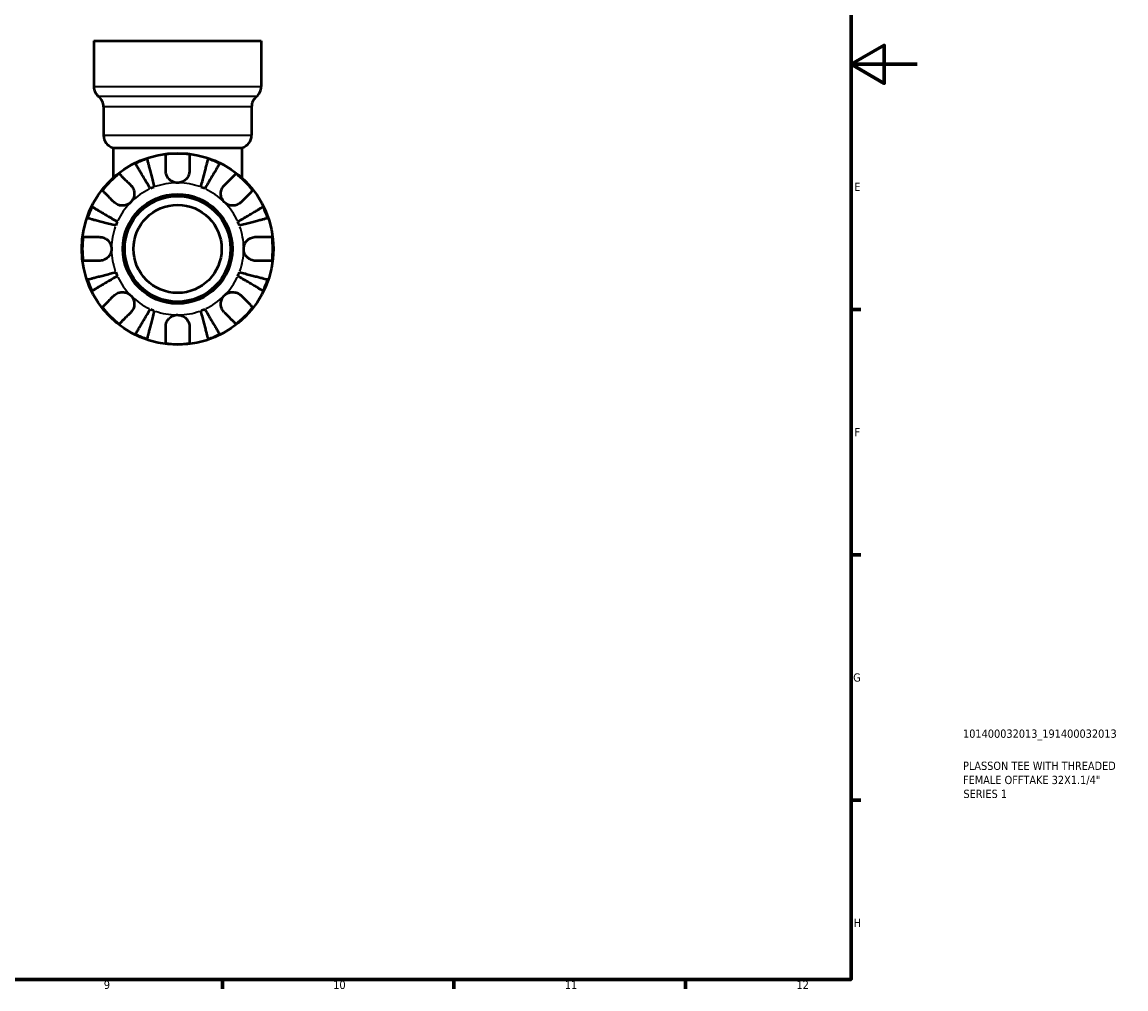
# Model space of a CAD drawing. Header units: millimetres. Extents: x 0 to 904, y 0 to 700.
# Tile 7 of 10: x 570 to 904, y 17 to 310. Entities that reach past the tile are written whole.
import ezdxf

# ---------------------------------------------------------------- set-up
doc = ezdxf.new("R2010")
doc.units = ezdxf.units.MM
for name, color, linetype, lineweight in [('Border (ISO)', 7, 'Continuous', 70), ('Title (ISO)', 7, 'Continuous', 50), ('Visible (ISO)', 7, 'Continuous', 50), ('Visible Narrow (ISO)', 7, 'Continuous', 35)]:
    doc.layers.add(name, color=color, linetype=linetype, lineweight=lineweight)
doc.styles.add('Note Text (ISO)', font='tahoma.ttf')

# ---------------------------------------------------------------- blocks, each defined once
blk = doc.blocks.new('Borders Default Border')
at = {"layer": 'Border (ISO)'}
for p, q in [((821, 222.75), (823.9, 222.75)), ((821, 148.5), (823.9, 148.5)), ((821, 74.25), (823.9, 74.25)), ((630.75, 20), (630.75, 17.1)), ((700.83, 20), (700.83, 17.1)), ((770.92, 20), (770.92, 17.1))]:
    blk.add_line(p, q, dxfattribs=at)
at = {"layer": 'Border (ISO)', "flags": 128}
for points in [[(20, 20), (20, 574), (821, 574), (821, 20), (20, 20)], [(841, 297), (821, 297), (831, 302.77), (831, 291.23), (821, 297)]]:
    blk.add_lwpolyline(points, dxfattribs=at)
at = {"layer": 'Border (ISO)', "color": 232, "true_color": 0xca0064, "char_height": 2.5, "attachment_point": 7, "style": 'Note Text (ISO)'}
for s, insert in [('E', (821.94, 258.63)), ('F', (822, 184.38)), ('G', (821.61, 110.08)), ('H', (821.74, 35.88)), ('9', (594.88, 17.05)), ('10', (664.29, 17.05)), ('11', (734.37, 17.1)), ('12', (804.46, 17.1))]:
    blk.add_mtext(s, dxfattribs=dict(at, insert=insert))
blk = doc.blocks.new('Title Blocks ISO')
at = {"layer": 'Title (ISO)', "color": 232, "true_color": 0xca0064, "style": 'Note Text (ISO)'}
for tag, p in [('PART_NUMBER_001', (33.84, 73.13)), ('DESCRIPTION_001', (33.84, 63.4)), ('DESCRIPTION_002', (33.84, 59.12)), ('DESCRIPTION_003', (33.96, 54.91))]:
    blk.add_attdef(tag, p, '', height=2.5, dxfattribs=at)

msp = doc.modelspace()

# ---------------------------------------------------------------- linework, layer by layer
at = {"layer": 'Visible (ISO)'}
for p, q in [((591.882, 304.127), (642.519, 304.127)), ((591.882, 304.127), (591.882, 290.247)), ((642.519, 304.127), (642.519, 290.247)), ((594.803, 284.166), (594.803, 275.519)), ((639.598, 284.166), (639.598, 275.519)), ((597.725, 271.747), (636.677, 271.747)), ((597.725, 271.747), (597.725, 262.614)), ((636.677, 271.747), (636.677, 262.614))]:
    msp.add_line(p, q, dxfattribs=at)
for radius in [29, 16.58, 16, 13.333]:
    msp.add_circle((617.201, 241.127), radius, dxfattribs=at)
for centre, radius, start, end in [((595.777, 290.247), 3.895, 180, 231.31781), ((638.624, 290.247), 3.895, 308.68219, 0), ((590.908, 284.166), 3.895, 0, 51.31781), ((643.493, 284.166), 3.895, 128.68219, 180), ((598.698, 275.519), 3.895, 180, 255.52249), ((635.703, 275.519), 3.895, 284.47751, 0), ((617.201, 241.127), 28.818, 108.77511, 116.22489), ((617.201, 241.127), 28.818, 82.82379, 97.17621), ((617.201, 241.127), 28.818, 63.77511, 71.22489), ((617.201, 241.127), 28.818, 127.82379, 142.17621), ((617.201, 241.127), 28.818, 37.82379, 52.17621), ((617.201, 241.127), 20, 110.66622, 114.33378), ((617.201, 241.127), 20, 65.66622, 69.33378), ((617.201, 241.127), 28.818, 153.77511, 161.22489), ((617.201, 241.127), 28.818, 18.77511, 26.22489), ((617.201, 241.127), 20, 155.66622, 159.33378), ((617.201, 241.127), 20, 20.66622, 24.33378), ((617.201, 241.127), 28.818, 172.82379, 187.17621), ((617.201, 241.127), 28.818, 352.82379, 7.17621), ((617.201, 241.127), 20, 200.66622, 204.33378), ((617.201, 241.127), 20, 335.66622, 339.33378), ((617.201, 241.127), 28.818, 198.77511, 206.22489), ((617.201, 241.127), 28.818, 333.77511, 341.22489), ((617.201, 241.127), 28.818, 217.82379, 232.17621), ((617.201, 241.127), 20, 245.66622, 249.33378), ((617.201, 241.127), 20, 290.66622, 294.33378), ((617.201, 241.127), 28.818, 307.82379, 322.17621), ((617.201, 241.127), 28.818, 243.77511, 251.22489), ((617.201, 241.127), 28.818, 288.77511, 296.22489), ((617.201, 241.127), 28.818, 262.82379, 277.17621)]:
    msp.add_arc(centre, radius, start, end, dxfattribs=at)
for points, knots in [([(607.925, 268.412), (607.955, 268.298), (608, 268.126), (608.105, 267.719), (608.176, 267.445), (608.344, 266.793), (608.442, 266.414), (608.639, 265.652), (608.757, 265.198), (609.01, 264.22), (609.145, 263.696), (609.403, 262.697), (609.55, 262.131), (609.849, 260.973), (610.002, 260.382), (610.142, 259.841)], [0.1707461, 0.1707461, 0.1707461, 0.1707461, 0.33284, 0.33284, 0.4994944, 0.4994944, 0.6661487, 0.6661487, 0.8332087, 0.8332087, 1.0002688, 1.0002688, 1.1679728, 1.1679728, 1.3356767, 1.3356767, 1.3356767, 1.3356767]), ([(613.601, 264.727), (613.601, 265.115), (613.601, 265.508), (613.601, 266.39), (613.601, 266.862), (613.601, 267.653), (613.601, 268.044), (613.601, 268.72), (613.601, 269.004), (613.601, 269.424), (613.601, 269.602), (613.601, 269.72)], [4.42788405, 4.42788405, 4.42788405, 4.42788405, 4.5512464, 4.5512464, 4.71913293, 4.71913293, 4.88586959, 4.88586959, 5.05260626, 5.05260626, 5.21400469, 5.21400469, 5.21400469, 5.21400469]), ([(620.801, 269.72), (620.801, 269.602), (620.801, 269.424), (620.801, 269.004), (620.801, 268.72), (620.801, 268.044), (620.801, 267.653), (620.801, 266.862), (620.801, 266.39), (620.801, 265.508), (620.801, 265.115), (620.801, 264.727)], [0.17075309, 0.17075309, 0.17075309, 0.17075309, 0.33215152, 0.33215152, 0.49888818, 0.49888818, 0.66562485, 0.66562485, 0.83351137, 0.83351137, 0.95687373, 0.95687373, 0.95687373, 0.95687373]), ([(624.259, 259.841), (624.399, 260.382), (624.552, 260.973), (624.851, 262.131), (624.998, 262.697), (625.256, 263.696), (625.392, 264.22), (625.645, 265.198), (625.762, 265.652), (625.959, 266.414), (626.057, 266.793), (626.226, 267.445), (626.297, 267.719), (626.402, 268.126), (626.446, 268.298), (626.476, 268.412)], [4.0142509, 4.0142509, 4.0142509, 4.0142509, 4.1819549, 4.1819549, 4.3496588, 4.3496588, 4.5167189, 4.5167189, 4.6837789, 4.6837789, 4.8504333, 4.8504333, 5.0170876, 5.0170876, 5.1791816, 5.1791816, 5.1791816, 5.1791816]), ([(599.528, 263.891), (599.612, 263.807), (599.738, 263.682), (600.035, 263.385), (600.235, 263.184), (600.713, 262.706), (600.99, 262.429), (601.549, 261.87), (601.883, 261.536), (602.507, 260.913), (602.784, 260.635), (603.059, 260.361)], [0.17075309, 0.17075309, 0.17075309, 0.17075309, 0.33215152, 0.33215152, 0.49888818, 0.49888818, 0.66562485, 0.66562485, 0.83351137, 0.83351137, 0.95687373, 0.95687373, 0.95687373, 0.95687373]), ([(608.96, 259.351), (608.676, 259.832), (608.366, 260.358), (607.759, 261.389), (607.462, 261.893), (606.939, 262.782), (606.664, 263.248), (606.151, 264.119), (605.913, 264.523), (605.513, 265.201), (605.315, 265.538), (604.973, 266.119), (604.829, 266.363), (604.616, 266.724), (604.526, 266.877), (604.466, 266.979)], [4.0142509, 4.0142509, 4.0142509, 4.0142509, 4.1819549, 4.1819549, 4.3496588, 4.3496588, 4.5167189, 4.5167189, 4.6837789, 4.6837789, 4.8504333, 4.8504333, 5.0170876, 5.0170876, 5.1791816, 5.1791816, 5.1791816, 5.1791816]), ([(617.201, 261.127), (616.908, 261.127), (616.616, 261.163), (616.02, 261.311), (615.719, 261.431), (615.036, 261.814), (614.682, 262.115), (614.198, 262.717), (614.036, 262.983), (613.832, 263.443), (613.768, 263.626), (613.675, 263.98), (613.643, 264.151), (613.608, 264.457), (613.601, 264.593), (613.601, 264.727)], [0, 0, 0, 0, 0.08783311, 0.08783311, 0.18435408, 0.18435408, 0.32279749, 0.32279749, 0.41754463, 0.41754463, 0.47774931, 0.47774931, 0.53276241, 0.53276241, 0.57681269, 0.57681269, 0.57681269, 0.57681269]), ([(620.801, 264.727), (620.801, 264.724), (620.801, 264.72), (620.8, 264.527), (620.785, 264.336), (620.725, 263.975), (620.685, 263.806), (620.567, 263.434), (620.484, 263.234), (620.203, 262.704), (619.971, 262.395), (619.371, 261.821), (618.996, 261.576), (618.148, 261.222), (617.677, 261.127), (617.201, 261.127)], [-0.58332629, -0.58332629, -0.58332629, -0.58332629, -0.58206847, -0.58206847, -0.51861604, -0.51861604, -0.4628074, -0.4628074, -0.39473272, -0.39473272, -0.27692423, -0.27692423, -0.14288351, -0.14288351, 0, 0, 0, 0]), ([(629.935, 266.979), (629.875, 266.877), (629.785, 266.724), (629.572, 266.363), (629.428, 266.119), (629.086, 265.538), (628.888, 265.201), (628.488, 264.523), (628.25, 264.119), (627.737, 263.248), (627.463, 262.782), (626.939, 261.893), (626.642, 261.389), (626.035, 260.358), (625.725, 259.832), (625.442, 259.351)], [0.1707461, 0.1707461, 0.1707461, 0.1707461, 0.33284, 0.33284, 0.4994944, 0.4994944, 0.6661487, 0.6661487, 0.8332087, 0.8332087, 1.0002688, 1.0002688, 1.1679728, 1.1679728, 1.3356767, 1.3356767, 1.3356767, 1.3356767]), ([(631.343, 260.361), (631.617, 260.635), (631.895, 260.913), (632.518, 261.536), (632.852, 261.87), (633.411, 262.429), (633.688, 262.706), (634.166, 263.184), (634.367, 263.385), (634.664, 263.682), (634.789, 263.807), (634.873, 263.891)], [4.42788405, 4.42788405, 4.42788405, 4.42788405, 4.5512464, 4.5512464, 4.71913293, 4.71913293, 4.88586959, 4.88586959, 5.05260626, 5.05260626, 5.21400469, 5.21400469, 5.21400469, 5.21400469]), ([(597.967, 255.27), (597.693, 255.544), (597.416, 255.821), (596.792, 256.445), (596.458, 256.779), (595.899, 257.338), (595.622, 257.615), (595.144, 258.093), (594.943, 258.294), (594.646, 258.591), (594.521, 258.716), (594.437, 258.8)], [4.42788405, 4.42788405, 4.42788405, 4.42788405, 4.5512464, 4.5512464, 4.71913293, 4.71913293, 4.88586959, 4.88586959, 5.05260626, 5.05260626, 5.21400469, 5.21400469, 5.21400469, 5.21400469]), ([(603.059, 260.361), (603.147, 260.272), (603.232, 260.178), (603.457, 259.9), (603.586, 259.706), (603.811, 259.279), (603.905, 259.047), (604.071, 258.467), (604.118, 258.115), (604.105, 257.308), (604.014, 256.863), (603.661, 256.006), (603.395, 255.606), (603.059, 255.27)], [-0.58004807, -0.58004807, -0.58004807, -0.58004807, -0.5384523, -0.5384523, -0.46383793, -0.46383793, -0.3862639, -0.3862639, -0.27840269, -0.27840269, -0.14277912, -0.14277912, 0, 0, 0, 0]), ([(631.343, 255.27), (631.16, 255.453), (630.997, 255.655), (630.708, 256.107), (630.586, 256.356), (630.364, 256.985), (630.295, 257.37), (630.283, 258.124), (630.333, 258.485), (630.505, 259.07), (630.599, 259.299), (630.827, 259.724), (630.957, 259.918), (631.179, 260.189), (631.259, 260.277), (631.343, 260.361)], [0, 0, 0, 0, 0.07774953, 0.07774953, 0.16081914, 0.16081914, 0.27783798, 0.27783798, 0.3882896, 0.3882896, 0.46542959, 0.46542959, 0.54035429, 0.54035429, 0.57953204, 0.57953204, 0.57953204, 0.57953204]), ([(639.964, 258.8), (639.881, 258.716), (639.755, 258.591), (639.458, 258.294), (639.257, 258.093), (638.779, 257.615), (638.502, 257.338), (637.943, 256.779), (637.609, 256.445), (636.986, 255.821), (636.708, 255.544), (636.434, 255.27)], [0.17075309, 0.17075309, 0.17075309, 0.17075309, 0.33215152, 0.33215152, 0.49888818, 0.49888818, 0.66562485, 0.66562485, 0.83351137, 0.83351137, 0.95687373, 0.95687373, 0.95687373, 0.95687373]), ([(591.349, 253.862), (591.451, 253.802), (591.604, 253.712), (591.966, 253.499), (592.21, 253.355), (592.79, 253.013), (593.127, 252.815), (593.805, 252.415), (594.21, 252.177), (595.08, 251.664), (595.546, 251.39), (596.435, 250.866), (596.939, 250.569), (597.97, 249.962), (598.496, 249.652), (598.977, 249.368)], [0.1707461, 0.1707461, 0.1707461, 0.1707461, 0.33284, 0.33284, 0.4994944, 0.4994944, 0.6661487, 0.6661487, 0.8332087, 0.8332087, 1.0002688, 1.0002688, 1.1679728, 1.1679728, 1.3356767, 1.3356767, 1.3356767, 1.3356767]), ([(603.059, 255.27), (602.875, 255.086), (602.673, 254.923), (602.221, 254.634), (601.972, 254.512), (601.344, 254.291), (600.958, 254.222), (600.205, 254.21), (599.844, 254.26), (599.258, 254.432), (599.029, 254.526), (598.604, 254.754), (598.41, 254.884), (598.139, 255.106), (598.051, 255.186), (597.967, 255.27)], [0, 0, 0, 0, 0.07774953, 0.07774953, 0.16081914, 0.16081914, 0.27783798, 0.27783798, 0.3882896, 0.3882896, 0.46542959, 0.46542959, 0.54035429, 0.54035429, 0.57953204, 0.57953204, 0.57953204, 0.57953204]), ([(636.434, 255.27), (636.345, 255.181), (636.251, 255.096), (635.973, 254.871), (635.779, 254.742), (635.352, 254.517), (635.121, 254.423), (634.54, 254.257), (634.188, 254.21), (633.381, 254.223), (632.936, 254.314), (632.079, 254.667), (631.679, 254.933), (631.343, 255.27)], [-0.58004807, -0.58004807, -0.58004807, -0.58004807, -0.5384523, -0.5384523, -0.46383793, -0.46383793, -0.3862639, -0.3862639, -0.27840269, -0.27840269, -0.14277912, -0.14277912, 0, 0, 0, 0]), ([(635.424, 249.368), (635.906, 249.652), (636.432, 249.962), (637.462, 250.569), (637.966, 250.866), (638.855, 251.39), (639.321, 251.664), (640.192, 252.177), (640.596, 252.415), (641.275, 252.815), (641.611, 253.013), (642.192, 253.355), (642.436, 253.499), (642.798, 253.712), (642.951, 253.802), (643.053, 253.862)], [4.0142509, 4.0142509, 4.0142509, 4.0142509, 4.1819549, 4.1819549, 4.3496588, 4.3496588, 4.5167189, 4.5167189, 4.6837789, 4.6837789, 4.8504333, 4.8504333, 5.0170876, 5.0170876, 5.1791816, 5.1791816, 5.1791816, 5.1791816]), ([(598.488, 248.186), (597.946, 248.326), (597.355, 248.479), (596.198, 248.778), (595.631, 248.925), (594.632, 249.183), (594.109, 249.318), (593.13, 249.571), (592.676, 249.689), (591.914, 249.886), (591.536, 249.984), (590.883, 250.153), (590.609, 250.224), (590.202, 250.329), (590.03, 250.373), (589.916, 250.403)], [4.0142509, 4.0142509, 4.0142509, 4.0142509, 4.1819549, 4.1819549, 4.3496588, 4.3496588, 4.5167189, 4.5167189, 4.6837789, 4.6837789, 4.8504333, 4.8504333, 5.0170876, 5.0170876, 5.1791816, 5.1791816, 5.1791816, 5.1791816]), ([(644.485, 250.403), (644.371, 250.373), (644.199, 250.329), (643.792, 250.224), (643.518, 250.153), (642.866, 249.984), (642.488, 249.886), (641.725, 249.689), (641.271, 249.571), (640.293, 249.318), (639.769, 249.183), (638.77, 248.925), (638.204, 248.778), (637.046, 248.479), (636.455, 248.326), (635.914, 248.186)], [0.1707461, 0.1707461, 0.1707461, 0.1707461, 0.33284, 0.33284, 0.4994944, 0.4994944, 0.6661487, 0.6661487, 0.8332087, 0.8332087, 1.0002688, 1.0002688, 1.1679728, 1.1679728, 1.3356767, 1.3356767, 1.3356767, 1.3356767]), ([(588.608, 244.727), (588.726, 244.727), (588.904, 244.727), (589.324, 244.727), (589.608, 244.727), (590.284, 244.727), (590.675, 244.727), (591.466, 244.727), (591.938, 244.727), (592.82, 244.727), (593.213, 244.727), (593.601, 244.727)], [0.17075309, 0.17075309, 0.17075309, 0.17075309, 0.33215152, 0.33215152, 0.49888818, 0.49888818, 0.66562485, 0.66562485, 0.83351137, 0.83351137, 0.95687373, 0.95687373, 0.95687373, 0.95687373]), ([(593.601, 244.727), (593.744, 244.727), (593.888, 244.719), (594.248, 244.675), (594.462, 244.63), (594.903, 244.492), (595.127, 244.397), (595.653, 244.107), (595.939, 243.888), (596.501, 243.306), (596.75, 242.928), (597.107, 242.074), (597.201, 241.603), (597.201, 241.127)], [-0.57647647, -0.57647647, -0.57647647, -0.57647647, -0.52968676, -0.52968676, -0.46054026, -0.46054026, -0.38562403, -0.38562403, -0.27730827, -0.27730827, -0.14258086, -0.14258086, 0, 0, 0, 0]), ([(637.201, 241.127), (637.201, 241.408), (637.233, 241.687), (637.368, 242.255), (637.476, 242.54), (637.834, 243.219), (638.127, 243.581), (638.721, 244.084), (638.989, 244.254), (639.481, 244.485), (639.697, 244.561), (640.14, 244.674), (640.366, 244.708), (640.66, 244.725), (640.731, 244.727), (640.801, 244.727)], [-2.49913258, -2.49913258, -2.49913258, -2.49913258, -2.41505436, -2.41505436, -2.32384732, -2.32384732, -2.1841143, -2.1841143, -2.08674766, -2.08674766, -2.01440674, -2.01440674, -1.93994266, -1.93994266, -1.91637503, -1.91637503, -1.91637503, -1.91637503]), ([(640.801, 244.727), (641.188, 244.727), (641.581, 244.727), (642.463, 244.727), (642.935, 244.727), (643.726, 244.727), (644.118, 244.727), (644.793, 244.727), (645.077, 244.727), (645.497, 244.727), (645.675, 244.727), (645.793, 244.727)], [4.42788405, 4.42788405, 4.42788405, 4.42788405, 4.5512464, 4.5512464, 4.71913293, 4.71913293, 4.88586959, 4.88586959, 5.05260626, 5.05260626, 5.21400469, 5.21400469, 5.21400469, 5.21400469]), ([(597.201, 241.127), (597.201, 240.847), (597.168, 240.568), (597.033, 240), (596.926, 239.714), (596.568, 239.036), (596.275, 238.674), (595.68, 238.171), (595.413, 238.001), (594.92, 237.77), (594.705, 237.693), (594.261, 237.581), (594.036, 237.547), (593.741, 237.53), (593.671, 237.527), (593.601, 237.527)], [-2.49913258, -2.49913258, -2.49913258, -2.49913258, -2.41505436, -2.41505436, -2.32384732, -2.32384732, -2.1841143, -2.1841143, -2.08674766, -2.08674766, -2.01440674, -2.01440674, -1.93994266, -1.93994266, -1.91637503, -1.91637503, -1.91637503, -1.91637503]), ([(640.801, 237.527), (640.658, 237.527), (640.513, 237.536), (640.154, 237.579), (639.939, 237.625), (639.498, 237.763), (639.274, 237.858), (638.749, 238.148), (638.463, 238.366), (637.9, 238.949), (637.651, 239.327), (637.295, 240.181), (637.201, 240.652), (637.201, 241.127)], [-0.57647647, -0.57647647, -0.57647647, -0.57647647, -0.52968676, -0.52968676, -0.46054026, -0.46054026, -0.38562403, -0.38562403, -0.27730827, -0.27730827, -0.14258086, -0.14258086, 0, 0, 0, 0]), ([(593.601, 237.527), (593.213, 237.527), (592.82, 237.527), (591.938, 237.527), (591.466, 237.527), (590.675, 237.527), (590.284, 237.527), (589.608, 237.527), (589.324, 237.527), (588.904, 237.527), (588.726, 237.527), (588.608, 237.527)], [4.42788405, 4.42788405, 4.42788405, 4.42788405, 4.5512464, 4.5512464, 4.71913293, 4.71913293, 4.88586959, 4.88586959, 5.05260626, 5.05260626, 5.21400469, 5.21400469, 5.21400469, 5.21400469]), ([(645.793, 237.527), (645.675, 237.527), (645.497, 237.527), (645.077, 237.527), (644.793, 237.527), (644.118, 237.527), (643.726, 237.527), (642.935, 237.527), (642.463, 237.527), (641.581, 237.527), (641.188, 237.527), (640.801, 237.527)], [0.17075309, 0.17075309, 0.17075309, 0.17075309, 0.33215152, 0.33215152, 0.49888818, 0.49888818, 0.66562485, 0.66562485, 0.83351137, 0.83351137, 0.95687373, 0.95687373, 0.95687373, 0.95687373]), ([(589.916, 231.852), (590.03, 231.882), (590.202, 231.926), (590.609, 232.031), (590.883, 232.102), (591.536, 232.271), (591.914, 232.369), (592.676, 232.566), (593.13, 232.683), (594.109, 232.936), (594.632, 233.072), (595.631, 233.33), (596.198, 233.477), (597.355, 233.776), (597.946, 233.929), (598.488, 234.069)], [0.1707461, 0.1707461, 0.1707461, 0.1707461, 0.33284, 0.33284, 0.4994944, 0.4994944, 0.6661487, 0.6661487, 0.8332087, 0.8332087, 1.0002688, 1.0002688, 1.1679728, 1.1679728, 1.3356767, 1.3356767, 1.3356767, 1.3356767]), ([(635.914, 234.069), (636.455, 233.929), (637.046, 233.776), (638.204, 233.477), (638.77, 233.33), (639.769, 233.072), (640.293, 232.936), (641.271, 232.683), (641.725, 232.566), (642.488, 232.369), (642.866, 232.271), (643.518, 232.102), (643.792, 232.031), (644.199, 231.926), (644.371, 231.882), (644.485, 231.852)], [4.0142509, 4.0142509, 4.0142509, 4.0142509, 4.1819549, 4.1819549, 4.3496588, 4.3496588, 4.5167189, 4.5167189, 4.6837789, 4.6837789, 4.8504333, 4.8504333, 5.0170876, 5.0170876, 5.1791816, 5.1791816, 5.1791816, 5.1791816]), ([(598.977, 232.886), (598.496, 232.603), (597.97, 232.293), (596.939, 231.686), (596.435, 231.389), (595.546, 230.865), (595.08, 230.591), (594.21, 230.078), (593.805, 229.84), (593.127, 229.44), (592.79, 229.242), (592.21, 228.9), (591.966, 228.756), (591.604, 228.543), (591.451, 228.453), (591.349, 228.393)], [4.0142509, 4.0142509, 4.0142509, 4.0142509, 4.1819549, 4.1819549, 4.3496588, 4.3496588, 4.5167189, 4.5167189, 4.6837789, 4.6837789, 4.8504333, 4.8504333, 5.0170876, 5.0170876, 5.1791816, 5.1791816, 5.1791816, 5.1791816]), ([(643.053, 228.393), (642.951, 228.453), (642.798, 228.543), (642.436, 228.756), (642.192, 228.9), (641.611, 229.242), (641.275, 229.44), (640.596, 229.84), (640.192, 230.078), (639.321, 230.591), (638.855, 230.865), (637.966, 231.389), (637.462, 231.686), (636.432, 232.293), (635.906, 232.603), (635.424, 232.886)], [0.1707461, 0.1707461, 0.1707461, 0.1707461, 0.33284, 0.33284, 0.4994944, 0.4994944, 0.6661487, 0.6661487, 0.8332087, 0.8332087, 1.0002688, 1.0002688, 1.1679728, 1.1679728, 1.3356767, 1.3356767, 1.3356767, 1.3356767]), ([(597.967, 226.985), (598.056, 227.074), (598.15, 227.159), (598.428, 227.383), (598.622, 227.513), (599.049, 227.738), (599.281, 227.832), (599.861, 227.998), (600.214, 228.045), (601.02, 228.032), (601.465, 227.941), (602.322, 227.588), (602.722, 227.322), (603.059, 226.985)], [-0.58004807, -0.58004807, -0.58004807, -0.58004807, -0.5384523, -0.5384523, -0.46383793, -0.46383793, -0.3862639, -0.3862639, -0.27840269, -0.27840269, -0.14277912, -0.14277912, 0, 0, 0, 0]), ([(631.343, 226.985), (631.526, 227.169), (631.729, 227.332), (632.18, 227.621), (632.429, 227.742), (633.058, 227.964), (633.443, 228.033), (634.197, 228.045), (634.558, 227.995), (635.143, 227.823), (635.372, 227.729), (635.797, 227.501), (635.991, 227.371), (636.262, 227.149), (636.351, 227.069), (636.434, 226.985)], [0, 0, 0, 0, 0.07774953, 0.07774953, 0.16081914, 0.16081914, 0.27783798, 0.27783798, 0.3882896, 0.3882896, 0.46542959, 0.46542959, 0.54035429, 0.54035429, 0.57953204, 0.57953204, 0.57953204, 0.57953204]), ([(594.437, 223.455), (594.521, 223.539), (594.646, 223.664), (594.943, 223.961), (595.144, 224.162), (595.622, 224.64), (595.899, 224.917), (596.458, 225.476), (596.792, 225.81), (597.416, 226.434), (597.693, 226.711), (597.967, 226.985)], [0.17075309, 0.17075309, 0.17075309, 0.17075309, 0.33215152, 0.33215152, 0.49888818, 0.49888818, 0.66562485, 0.66562485, 0.83351137, 0.83351137, 0.95687373, 0.95687373, 0.95687373, 0.95687373]), ([(603.059, 226.985), (603.242, 226.802), (603.405, 226.6), (603.694, 226.148), (603.816, 225.899), (604.037, 225.27), (604.106, 224.885), (604.118, 224.131), (604.068, 223.77), (603.897, 223.185), (603.802, 222.956), (603.575, 222.531), (603.444, 222.337), (603.222, 222.066), (603.142, 221.978), (603.059, 221.894)], [0, 0, 0, 0, 0.07774953, 0.07774953, 0.16081914, 0.16081914, 0.27783798, 0.27783798, 0.3882896, 0.3882896, 0.46542959, 0.46542959, 0.54035429, 0.54035429, 0.57953204, 0.57953204, 0.57953204, 0.57953204]), ([(631.343, 221.894), (631.254, 221.983), (631.169, 222.077), (630.945, 222.355), (630.816, 222.549), (630.59, 222.976), (630.496, 223.208), (630.331, 223.788), (630.283, 224.14), (630.296, 224.947), (630.387, 225.392), (630.74, 226.249), (631.006, 226.649), (631.343, 226.985)], [-0.58004807, -0.58004807, -0.58004807, -0.58004807, -0.5384523, -0.5384523, -0.46383793, -0.46383793, -0.3862639, -0.3862639, -0.27840269, -0.27840269, -0.14277912, -0.14277912, 0, 0, 0, 0]), ([(636.434, 226.985), (636.708, 226.711), (636.986, 226.434), (637.609, 225.81), (637.943, 225.476), (638.502, 224.917), (638.779, 224.64), (639.257, 224.162), (639.458, 223.961), (639.755, 223.664), (639.881, 223.539), (639.964, 223.455)], [4.42788405, 4.42788405, 4.42788405, 4.42788405, 4.5512464, 4.5512464, 4.71913293, 4.71913293, 4.88586959, 4.88586959, 5.05260626, 5.05260626, 5.21400469, 5.21400469, 5.21400469, 5.21400469]), ([(603.059, 221.894), (602.784, 221.62), (602.507, 221.342), (601.883, 220.719), (601.549, 220.385), (600.99, 219.826), (600.713, 219.549), (600.235, 219.071), (600.035, 218.87), (599.738, 218.573), (599.612, 218.448), (599.528, 218.364)], [4.42788405, 4.42788405, 4.42788405, 4.42788405, 4.5512464, 4.5512464, 4.71913293, 4.71913293, 4.88586959, 4.88586959, 5.05260626, 5.05260626, 5.21400469, 5.21400469, 5.21400469, 5.21400469]), ([(604.466, 215.276), (604.526, 215.377), (604.616, 215.531), (604.829, 215.892), (604.973, 216.136), (605.315, 216.717), (605.513, 217.054), (605.913, 217.732), (606.151, 218.136), (606.664, 219.007), (606.939, 219.473), (607.462, 220.362), (607.759, 220.866), (608.366, 221.897), (608.676, 222.423), (608.96, 222.904)], [0.1707461, 0.1707461, 0.1707461, 0.1707461, 0.33284, 0.33284, 0.4994944, 0.4994944, 0.6661487, 0.6661487, 0.8332087, 0.8332087, 1.0002688, 1.0002688, 1.1679728, 1.1679728, 1.3356767, 1.3356767, 1.3356767, 1.3356767]), ([(610.142, 222.414), (610.002, 221.873), (609.849, 221.282), (609.55, 220.124), (609.403, 219.558), (609.145, 218.559), (609.01, 218.035), (608.757, 217.057), (608.639, 216.603), (608.442, 215.841), (608.344, 215.462), (608.176, 214.81), (608.105, 214.536), (608, 214.129), (607.955, 213.957), (607.925, 213.843)], [4.0142509, 4.0142509, 4.0142509, 4.0142509, 4.1819549, 4.1819549, 4.3496588, 4.3496588, 4.5167189, 4.5167189, 4.6837789, 4.6837789, 4.8504333, 4.8504333, 5.0170876, 5.0170876, 5.1791816, 5.1791816, 5.1791816, 5.1791816]), ([(613.601, 217.527), (613.601, 217.671), (613.609, 217.815), (613.653, 218.174), (613.698, 218.389), (613.836, 218.83), (613.931, 219.054), (614.222, 219.58), (614.44, 219.866), (615.022, 220.428), (615.4, 220.677), (616.255, 221.033), (616.725, 221.127), (617.201, 221.127)], [-0.57647647, -0.57647647, -0.57647647, -0.57647647, -0.52968676, -0.52968676, -0.46054026, -0.46054026, -0.38562403, -0.38562403, -0.27730827, -0.27730827, -0.14258086, -0.14258086, 0, 0, 0, 0]), ([(617.201, 221.127), (617.481, 221.127), (617.76, 221.095), (618.329, 220.96), (618.614, 220.852), (619.292, 220.494), (619.654, 220.202), (620.157, 219.607), (620.327, 219.34), (620.558, 218.847), (620.635, 218.631), (620.747, 218.188), (620.781, 217.962), (620.799, 217.668), (620.801, 217.598), (620.801, 217.527)], [-2.49913258, -2.49913258, -2.49913258, -2.49913258, -2.41505436, -2.41505436, -2.32384732, -2.32384732, -2.1841143, -2.1841143, -2.08674766, -2.08674766, -2.01440674, -2.01440674, -1.93994266, -1.93994266, -1.91637503, -1.91637503, -1.91637503, -1.91637503]), ([(626.476, 213.843), (626.446, 213.957), (626.402, 214.129), (626.297, 214.536), (626.226, 214.81), (626.057, 215.462), (625.959, 215.841), (625.762, 216.603), (625.645, 217.057), (625.392, 218.035), (625.256, 218.559), (624.998, 219.558), (624.851, 220.124), (624.552, 221.282), (624.399, 221.873), (624.259, 222.414)], [0.1707461, 0.1707461, 0.1707461, 0.1707461, 0.33284, 0.33284, 0.4994944, 0.4994944, 0.6661487, 0.6661487, 0.8332087, 0.8332087, 1.0002688, 1.0002688, 1.1679728, 1.1679728, 1.3356767, 1.3356767, 1.3356767, 1.3356767]), ([(625.442, 222.904), (625.725, 222.423), (626.035, 221.897), (626.642, 220.866), (626.939, 220.362), (627.463, 219.473), (627.737, 219.007), (628.25, 218.136), (628.488, 217.732), (628.888, 217.054), (629.086, 216.717), (629.428, 216.136), (629.572, 215.892), (629.785, 215.531), (629.875, 215.377), (629.935, 215.276)], [4.0142509, 4.0142509, 4.0142509, 4.0142509, 4.1819549, 4.1819549, 4.3496588, 4.3496588, 4.5167189, 4.5167189, 4.6837789, 4.6837789, 4.8504333, 4.8504333, 5.0170876, 5.0170876, 5.1791816, 5.1791816, 5.1791816, 5.1791816]), ([(634.873, 218.364), (634.789, 218.448), (634.664, 218.573), (634.367, 218.87), (634.166, 219.071), (633.688, 219.549), (633.411, 219.826), (632.852, 220.385), (632.518, 220.719), (631.895, 221.342), (631.617, 221.62), (631.343, 221.894)], [0.17075309, 0.17075309, 0.17075309, 0.17075309, 0.33215152, 0.33215152, 0.49888818, 0.49888818, 0.66562485, 0.66562485, 0.83351137, 0.83351137, 0.95687373, 0.95687373, 0.95687373, 0.95687373]), ([(613.601, 212.535), (613.601, 212.653), (613.601, 212.831), (613.601, 213.251), (613.601, 213.535), (613.601, 214.211), (613.601, 214.602), (613.601, 215.393), (613.601, 215.865), (613.601, 216.747), (613.601, 217.14), (613.601, 217.527)], [0.17075309, 0.17075309, 0.17075309, 0.17075309, 0.33215152, 0.33215152, 0.49888818, 0.49888818, 0.66562485, 0.66562485, 0.83351137, 0.83351137, 0.95687373, 0.95687373, 0.95687373, 0.95687373]), ([(620.801, 217.527), (620.801, 217.14), (620.801, 216.747), (620.801, 215.865), (620.801, 215.393), (620.801, 214.602), (620.801, 214.211), (620.801, 213.535), (620.801, 213.251), (620.801, 212.831), (620.801, 212.653), (620.801, 212.535)], [4.42788405, 4.42788405, 4.42788405, 4.42788405, 4.5512464, 4.5512464, 4.71913293, 4.71913293, 4.88586959, 4.88586959, 5.05260626, 5.05260626, 5.21400469, 5.21400469, 5.21400469, 5.21400469])]:
    msp.add_open_spline(points, degree=3, knots=knots, dxfattribs=at)
at = {"layer": 'Visible Narrow (ISO)'}
for p, q in [((592.194, 290.247), (642.208, 290.247)), ((640.765, 287.207), (593.636, 287.207)), ((639.322, 284.166), (595.079, 284.166)), ((595.079, 275.519), (639.322, 275.519))]:
    msp.add_line(p, q, dxfattribs=at)
for start, end in [(91.03331, 109.63291), (70.36709, 88.96669), (115.36709, 133.96669), (46.03331, 64.63291), (136.03331, 154.63291), (25.36709, 43.96669), (160.36709, 178.96669), (1.03331, 19.63291), (181.03331, 199.63291), (340.36709, 358.96669), (205.36709, 223.96669), (316.03331, 334.63291), (226.03331, 244.63291), (295.36709, 313.96669), (250.36709, 268.96669), (271.03331, 289.63291)]:
    msp.add_arc((617.201, 241.127), 20, start, end, dxfattribs=at)

# ---------------------------------------------------------------- block references
msp.add_blockref('Borders Default Border', (0, 0))
msp.add_blockref('Title Blocks ISO', (821, 20)).add_auto_attribs({'PART_NUMBER_001': '101400032013_191400032013', 'DESCRIPTION_001': 'PLASSON TEE WITH THREADED', 'DESCRIPTION_002': 'FEMALE OFFTAKE 32X1.1/4"', 'DESCRIPTION_003': 'SERIES 1'})

doc.saveas('drawing.dxf')
